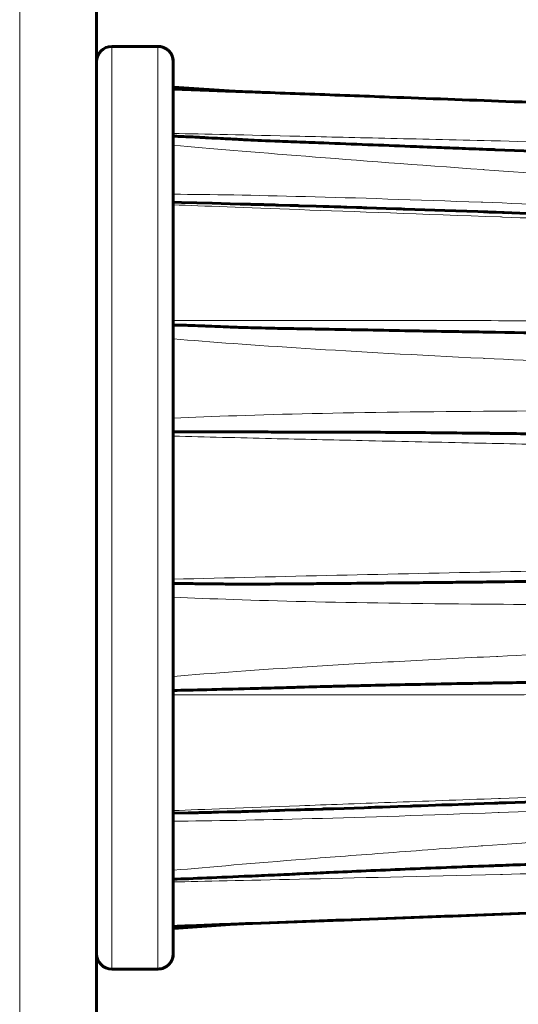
# Model space of a CAD drawing. Header units: millimetres. Extents: x 0 to 420, y 0 to 594.
# Tile 18 of 34: x 375.61 to 382.1, y 220.69 to 233.49. Entities that reach past the tile are written whole.
import ezdxf

# ---------------------------------------------------------------- set-up
doc = ezdxf.new("R2010")
doc.units = ezdxf.units.MM
doc.linetypes.add('K5LT_BASIC', pattern=[0])
doc.linetypes.add('K5LT_THIN', pattern=[0])
doc.layers.add('Системный слой', color=7, linetype='Continuous')
doc.styles.add('KDIMTEXTSTYLE', font='GOST_AU.SHX', dxfattribs={"width": 0.96, "oblique": 15, "height": 5})
doc.dimstyles.new('KDIMSTYLE (1.00)', dxfattribs={"dimtxt": 5, "dimasz": 1, "dimexe": 2, "dimexo": 0, "dimgap": 1, "dimtad": 1, "dimtxsty": 'KDIMTEXTSTYLE', "dimsah": 1, "dimcen": 0, "dimdle": 1, "dimadec": 0, "dimazin": 0, "dimtfac": 0.667, "dimtmove": 0, "dimatfit": 3, "dimfxl": 1, "dimtvp": 1, "dimtolj": 1, "dimtzin": 0, "dimarcsym": 0})

# ---------------------------------------------------------------- blocks, each defined once
blk = doc.blocks.new('U85')
at = {"layer": 'Системный слой', "color": 150, "linetype": 'K5LT_BASIC', "lineweight": 60, "true_color": 0x0080ff}
for p, q in [((383.555, 221.92), (386.129, 222.015)), ((378.406, 221.73), (380.981, 221.825)), ((380.981, 221.825), (383.555, 221.92))]:
    blk.add_line(p, q, dxfattribs=at)
blk = doc.blocks.new('U99')
at = {"layer": 'Системный слой', "color": 150, "linetype": 'K5LT_BASIC', "lineweight": 60, "true_color": 0x0080ff}
for p, q in [((377.718, 231.116), (377.613, 231.119)), ((378.117, 231.105), (377.718, 231.116)), ((378.354, 231.099), (378.117, 231.105)), ((378.481, 231.095), (378.354, 231.099)), ((378.547, 231.093), (378.481, 231.095)), ((378.581, 231.093), (378.547, 231.093)), ((378.598, 231.092), (378.581, 231.093)), ((378.607, 231.092), (378.598, 231.092)), ((378.611, 231.092), (378.607, 231.092)), ((378.613, 231.092), (378.611, 231.092)), ((378.618, 231.092), (378.613, 231.092)), ((378.622, 231.091), (378.618, 231.092)), ((378.625, 231.091), (378.622, 231.091)), ((378.627, 231.091), (378.625, 231.091)), ((378.628, 231.091), (378.627, 231.091)), ((378.629, 231.091), (378.628, 231.091)), ((378.63, 231.091), (378.629, 231.091)), ((378.631, 231.091), (378.63, 231.091)), ((378.632, 231.091), (378.631, 231.091)), ((378.633, 231.091), (378.632, 231.091)), ((378.637, 231.091), (378.633, 231.091)), ((378.639, 231.091), (378.637, 231.091)), ((378.684, 231.09), (378.639, 231.091)), ((378.744, 231.088), (378.684, 231.09)), ((378.774, 231.087), (378.744, 231.088)), ((378.789, 231.087), (378.774, 231.087)), ((378.796, 231.086), (378.789, 231.087)), ((378.799, 231.086), (378.796, 231.086)), ((378.803, 231.086), (378.799, 231.086)), ((378.891, 231.084), (378.803, 231.086)), ((378.933, 231.083), (378.891, 231.084)), ((378.953, 231.082), (378.933, 231.083)), ((378.964, 231.082), (378.953, 231.082)), ((378.969, 231.082), (378.964, 231.082)), ((378.982, 231.081), (378.969, 231.082)), ((379.131, 231.077), (378.982, 231.081)), ((379.2, 231.075), (379.131, 231.077)), ((379.232, 231.074), (379.2, 231.075)), ((379.248, 231.073), (379.232, 231.074)), ((379.256, 231.073), (379.248, 231.073)), ((379.473, 231.067), (379.256, 231.073)), ((379.562, 231.064), (379.473, 231.067)), ((379.6, 231.063), (379.562, 231.064)), ((379.618, 231.062), (379.6, 231.063)), ((379.626, 231.062), (379.618, 231.062)), ((379.63, 231.062), (379.626, 231.062)), ((379.632, 231.062), (379.63, 231.062)), ((379.633, 231.062), (379.632, 231.062)), ((379.634, 231.062), (379.633, 231.062)), ((379.635, 231.062), (379.634, 231.062)), ((379.636, 231.062), (379.635, 231.062)), ((379.637, 231.062), (379.636, 231.062)), ((379.638, 231.062), (379.637, 231.062)), ((379.639, 231.061), (379.638, 231.062)), ((379.638, 231.062), (379.638, 231.062)), ((379.64, 231.061), (379.639, 231.061)), ((379.639, 231.061), (379.639, 231.061)), ((379.641, 231.061), (379.64, 231.061)), ((379.705, 231.059), (379.641, 231.061)), ((379.791, 231.057), (379.705, 231.059)), ((379.834, 231.055), (379.791, 231.057)), ((379.855, 231.055), (379.834, 231.055)), ((379.866, 231.054), (379.855, 231.055)), ((379.872, 231.054), (379.866, 231.054)), ((379.997, 231.05), (379.872, 231.054)), ((380.061, 231.048), (379.997, 231.05)), ((380.094, 231.047), (380.061, 231.048)), ((380.11, 231.046), (380.094, 231.047)), ((380.118, 231.046), (380.11, 231.046)), ((380.131, 231.046), (380.118, 231.046)), ((380.384, 231.037), (380.131, 231.046)), ((380.512, 231.033), (380.384, 231.037)), ((380.577, 231.031), (380.512, 231.033)), ((380.61, 231.03), (380.577, 231.031)), ((380.626, 231.029), (380.61, 231.03)), ((381.145, 231.012), (380.626, 231.029)), ((381.432, 231.001), (381.145, 231.012)), ((381.578, 230.996), (381.432, 231.001)), ((381.652, 230.994), (381.578, 230.996)), ((381.688, 230.992), (381.652, 230.994)), ((381.707, 230.992), (381.688, 230.992)), ((381.716, 230.991), (381.707, 230.992)), ((381.721, 230.991), (381.716, 230.991)), ((381.723, 230.991), (381.721, 230.991)), ((381.724, 230.991), (381.723, 230.991)), ((381.725, 230.991), (381.724, 230.991)), ((381.726, 230.991), (381.725, 230.991)), ((381.725, 230.991), (381.725, 230.991)), ((381.734, 230.991), (381.726, 230.991)), ((381.726, 230.991), (381.726, 230.991)), ((381.726, 230.991), (381.726, 230.991)), ((381.726, 230.991), (381.726, 230.991)), ((381.726, 230.991), (381.726, 230.991)), ((381.726, 230.991), (381.726, 230.991)), ((381.726, 230.991), (381.726, 230.991)), ((381.746, 230.99), (381.734, 230.991)), ((381.753, 230.99), (381.746, 230.99)), ((381.756, 230.99), (381.753, 230.99)), ((381.758, 230.99), (381.756, 230.99)), ((381.759, 230.99), (381.758, 230.99)), ((381.817, 230.988), (381.759, 230.99)), ((381.975, 230.982), (381.817, 230.988))]:
    blk.add_line(p, q, dxfattribs=at)
blk = doc.blocks.new('U123')
at = {"layer": 'Системный слой', "color": 150, "linetype": 'K5LT_BASIC', "lineweight": 60, "true_color": 0x0080ff}
for p, q in [((378.753, 223.2), (378.937, 223.206)), ((378.937, 223.206), (378.945, 223.206)), ((378.945, 223.206), (378.961, 223.207)), ((378.961, 223.207), (378.993, 223.208)), ((378.993, 223.208), (379.062, 223.21)), ((379.062, 223.21), (379.21, 223.215)), ((379.21, 223.215), (379.224, 223.215)), ((379.224, 223.215), (379.23, 223.215)), ((379.23, 223.215), (379.243, 223.216)), ((379.243, 223.216), (379.27, 223.217)), ((379.27, 223.217), (379.323, 223.219)), ((379.323, 223.219), (379.436, 223.222)), ((379.436, 223.222), (379.547, 223.226)), ((379.547, 223.226), (379.551, 223.226)), ((379.551, 223.226), (379.554, 223.226)), ((379.554, 223.226), (379.555, 223.226)), ((379.555, 223.226), (379.556, 223.226)), ((379.556, 223.226), (379.556, 223.226)), ((379.556, 223.226), (379.557, 223.226)), ((379.557, 223.226), (379.558, 223.226)), ((379.558, 223.226), (379.56, 223.226)), ((379.56, 223.226), (379.562, 223.226)), ((379.562, 223.226), (379.565, 223.227)), ((379.565, 223.227), (379.569, 223.227)), ((379.569, 223.227), (379.575, 223.227)), ((379.575, 223.227), (379.579, 223.227)), ((379.579, 223.227), (379.587, 223.227)), ((379.587, 223.227), (379.604, 223.228)), ((379.604, 223.228), (379.637, 223.229)), ((379.637, 223.229), (379.703, 223.231)), ((379.703, 223.231), (379.835, 223.235)), ((379.835, 223.235), (380.097, 223.244)), ((380.097, 223.244), (380.149, 223.246)), ((380.149, 223.246), (380.161, 223.246)), ((380.161, 223.246), (380.186, 223.247)), ((380.186, 223.247), (380.236, 223.249)), ((380.236, 223.249), (380.335, 223.252)), ((380.335, 223.252), (380.534, 223.259)), ((380.534, 223.259), (380.697, 223.264)), ((380.697, 223.264), (380.699, 223.265)), ((380.699, 223.265), (380.699, 223.265)), ((380.699, 223.265), (380.7, 223.265)), ((380.7, 223.265), (380.701, 223.265)), ((380.701, 223.265), (380.701, 223.265)), ((380.701, 223.265), (380.702, 223.265)), ((380.702, 223.265), (380.703, 223.265)), ((380.703, 223.265), (380.704, 223.265)), ((380.704, 223.265), (380.705, 223.265)), ((380.705, 223.265), (380.706, 223.265)), ((380.706, 223.265), (380.707, 223.265)), ((380.707, 223.265), (380.709, 223.265)), ((380.709, 223.265), (380.712, 223.265)), ((380.712, 223.265), (380.719, 223.265)), ((380.719, 223.265), (380.733, 223.266)), ((380.733, 223.266), (380.765, 223.267)), ((380.765, 223.267), (380.838, 223.269)), ((380.838, 223.269), (381.027, 223.276)), ((381.027, 223.276), (381.106, 223.279)), ((381.106, 223.279), (381.114, 223.279)), ((381.114, 223.279), (381.131, 223.279)), ((381.131, 223.279), (381.167, 223.281)), ((381.167, 223.281), (381.241, 223.283)), ((381.241, 223.283), (381.403, 223.289)), ((381.403, 223.289), (381.42, 223.289)), ((381.42, 223.289), (381.427, 223.29)), ((381.427, 223.29), (381.441, 223.29)), ((381.441, 223.29), (381.471, 223.291)), ((381.471, 223.291), (381.531, 223.293)), ((381.531, 223.293), (381.658, 223.298)), ((381.658, 223.298), (381.793, 223.303)), ((381.793, 223.303), (381.795, 223.303)), ((381.795, 223.303), (381.796, 223.303)), ((381.796, 223.303), (381.797, 223.303)), ((381.797, 223.303), (381.798, 223.303)), ((381.798, 223.303), (381.799, 223.303)), ((381.799, 223.303), (381.8, 223.303)), ((381.8, 223.303), (381.801, 223.303)), ((381.801, 223.303), (381.803, 223.303)), ((381.803, 223.303), (381.805, 223.303)), ((381.805, 223.303), (381.807, 223.303)), ((381.807, 223.303), (381.809, 223.303)), ((381.809, 223.303), (381.812, 223.303)), ((381.812, 223.303), (381.819, 223.303)), ((381.819, 223.303), (381.831, 223.304)), ((381.831, 223.304), (381.857, 223.305)), ((381.857, 223.305), (381.909, 223.307)), ((381.909, 223.307), (381.937, 223.308)), ((381.937, 223.308), (381.942, 223.308)), ((377.613, 223.172), (377.807, 223.177)), ((377.807, 223.177), (377.811, 223.177)), ((377.811, 223.177), (377.818, 223.177)), ((377.818, 223.177), (377.832, 223.177)), ((377.832, 223.177), (377.862, 223.178)), ((377.862, 223.178), (377.925, 223.179)), ((377.925, 223.179), (377.931, 223.179)), ((377.931, 223.179), (377.933, 223.179)), ((377.933, 223.179), (377.937, 223.179)), ((377.937, 223.179), (377.946, 223.18)), ((377.946, 223.18), (377.964, 223.18)), ((377.964, 223.18), (377.999, 223.181)), ((377.999, 223.181), (378.001, 223.181)), ((378.001, 223.181), (378.004, 223.181)), ((378.004, 223.181), (378.01, 223.181)), ((378.01, 223.181), (378.012, 223.181)), ((378.012, 223.181), (378.014, 223.181)), ((378.014, 223.181), (378.015, 223.181)), ((378.015, 223.181), (378.017, 223.181)), ((378.017, 223.181), (378.019, 223.181)), ((378.019, 223.181), (378.023, 223.181)), ((378.023, 223.181), (378.028, 223.181)), ((378.028, 223.181), (378.036, 223.182)), ((378.036, 223.182), (378.049, 223.182)), ((378.049, 223.182), (378.068, 223.182)), ((378.068, 223.182), (378.075, 223.183)), ((378.075, 223.183), (378.08, 223.183)), ((378.08, 223.183), (378.088, 223.183)), ((378.088, 223.183), (378.105, 223.183)), ((378.105, 223.183), (378.137, 223.184)), ((378.137, 223.184), (378.2, 223.185)), ((378.2, 223.185), (378.313, 223.188)), ((378.313, 223.188), (378.356, 223.189)), ((378.356, 223.189), (378.36, 223.189)), ((378.36, 223.189), (378.368, 223.189)), ((378.368, 223.189), (378.382, 223.19)), ((378.382, 223.19), (378.41, 223.19)), ((378.41, 223.19), (378.462, 223.192)), ((378.462, 223.192), (378.464, 223.192)), ((378.464, 223.192), (378.466, 223.192)), ((378.466, 223.192), (378.469, 223.192)), ((378.469, 223.192), (378.475, 223.192)), ((378.475, 223.192), (378.488, 223.192)), ((378.488, 223.192), (378.51, 223.193)), ((378.51, 223.193), (378.511, 223.193)), ((378.511, 223.193), (378.513, 223.193)), ((378.513, 223.193), (378.516, 223.193)), ((378.516, 223.193), (378.517, 223.193)), ((378.517, 223.193), (378.518, 223.193)), ((378.518, 223.193), (378.519, 223.193)), ((378.519, 223.193), (378.52, 223.193)), ((378.52, 223.193), (378.522, 223.193)), ((378.522, 223.193), (378.524, 223.193)), ((378.524, 223.193), (378.528, 223.194)), ((378.528, 223.194), (378.534, 223.194)), ((378.534, 223.194), (378.542, 223.194)), ((378.542, 223.194), (378.553, 223.194)), ((378.553, 223.194), (378.555, 223.194)), ((378.555, 223.194), (378.56, 223.194)), ((378.56, 223.194), (378.57, 223.195)), ((378.57, 223.195), (378.592, 223.195)), ((378.592, 223.195), (378.64, 223.197)), ((378.64, 223.197), (378.753, 223.2))]:
    blk.add_line(p, q, dxfattribs=at)
blk = doc.blocks.new('U129')
at = {"layer": 'Системный слой', "color": 7, "linetype": 'K5LT_THIN', "lineweight": 18}
for p in [(377.412, 227.145), (377.412, 233.145)]:
    blk.add_line(p, (377.412, 233.145), dxfattribs=at)
blk = doc.blocks.new('U133')
at = {"layer": 'Системный слой', "color": 7, "linetype": 'K5LT_THIN', "lineweight": 18}
for p, q in [((376.812, 233.145), (376.812, 233.145)), ((376.812, 221.145), (376.812, 227.145))]:
    blk.add_line(p, q, dxfattribs=at)
blk = doc.blocks.new('KDIMARROW_01')
at = {"layer": 'Системный слой'}
blk.add_hatch(color=0, dxfattribs=at).paths.add_polyline_path([(-5, -0.658), (0, 0), (-5, 0.658), (-4.5, 0)])
at = {"layer": 'Системный слой', "color": 0, "linetype": 'K5LT_THIN', "lineweight": 18}
for p, q in [((-4.5, 0), (-5, 0.658)), ((-5, 0.658), (0, 0)), ((0, 0), (-5, -0.658)), ((-5, -0.658), (-4.5, 0)), ((0, 0), (-1, 0))]:
    blk.add_line(p, q, dxfattribs=at)

msp = doc.modelspace()

# ---------------------------------------------------------------- linework, layer by layer
at = {"layer": 'Системный слой', "color": 150, "linetype": 'K5LT_BASIC', "lineweight": 60, "true_color": 0x0080ff}
for p, q in [((376.612, 195.492), (376.612, 265.254)), ((377.412, 233.145), (376.812, 233.145)), ((377.412, 233.145), (377.412, 233.145)), ((377.612, 221.345), (377.612, 232.945)), ((377.612, 232.945), (377.612, 232.945)), ((377.617, 232.616), (377.615, 232.59)), ((377.617, 232.616), (378.406, 232.561)), ((386.225, 223.459), (381.937, 223.308)), ((381.941, 223.308), (381.947, 223.308)), ((377.617, 221.674), (378.411, 221.73)), ((377.612, 221.345), (377.612, 221.345)), ((377.412, 221.145), (376.812, 221.145))]:
    msp.add_line(p, q, dxfattribs=at)
at = {"layer": 'Системный слой', "color": 7, "linetype": 'K5LT_THIN', "lineweight": 18}
for p, q in [((375.612, 197.728), (375.612, 265.155)), ((376.812, 227.145), (376.812, 233.145)), ((377.412, 221.145), (377.412, 227.145)), ((377.412, 221.145), (377.412, 221.145))]:
    msp.add_line(p, q, dxfattribs=at)
at = {"layer": 'Системный слой', "color": 150, "linetype": 'K5LT_BASIC', "lineweight": 60, "true_color": 0x0080ff}
for centre, start, end in [((376.812, 232.945), 90, 180), ((376.812, 221.345), 180, 270), ((377.412, 221.345), 270, 0.0107)]:
    msp.add_arc(centre, 0.2, start, end, dxfattribs=at)
for centre, major_axis, start_param, end_param in [((377.412, 232.945), (-0.2, 0), 3.141593, 4.712389), ((377.412, 221.345), (0.2, 0), 4.712389, 6.283185)]:
    msp.add_ellipse(centre, major_axis=major_axis, ratio=0.999974, start_param=start_param, end_param=end_param, dxfattribs=at)
msp.add_rational_spline([(377.412, 233.145), (377.529, 233.145), (377.612, 233.063), (377.612, 232.945)], [0.996984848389, 0.801376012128, 0.800041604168, 0.99298162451], degree=3, dxfattribs=at)
at = {"layer": 'Системный слой', "color": 7, "linetype": 'K5LT_THIN', "lineweight": 18}
for points, knots in [([(386.129, 232.273), (385.963, 232.279), (385.525, 232.295), (384.461, 232.334), (383.622, 232.365), (382.515, 232.406), (381.89, 232.429), (381.878, 232.43), (379.803, 232.507), (378.383, 232.559), (377.612, 232.588)], [0, 0, 0, 0, 0.25, 0.25, 0.375, 0.498047, 0.498047, 0.5, 0.5, 1, 1, 1, 1]), ([(377.612, 232.013), (378.002, 232.005), (378.552, 231.993), (379.616, 231.968), (380.4, 231.95), (381.341, 231.928), (381.854, 231.915), (381.861, 231.915), (384.327, 231.856), (385.747, 231.821), (386.129, 231.812)], [0, 0, 0, 0, 0.25, 0.25, 0.375, 0.498047, 0.498047, 0.5, 0.5, 1, 1, 1, 1]), ([(386.146, 231.238), (385.312, 231.292), (383.734, 231.396), (382.324, 231.494), (381.658, 231.542), (381.655, 231.542), (379.91, 231.668), (378.565, 231.774), (377.614, 231.861)], [0, 0, 0, 0, 0.25, 0.498047, 0.498047, 0.5, 0.5, 1, 1, 1, 1]), ([(377.614, 231.222), (378.089, 231.22), (379.231, 231.199), (380.762, 231.15), (381.628, 231.118), (381.637, 231.118), (382.974, 231.069), (384.475, 231.005), (386.146, 230.925)], [0, 0, 0, 0, 0.25, 0.498047, 0.498047, 0.5, 0.5, 1, 1, 1, 1]), ([(386.129, 230.775), (385.962, 230.781), (385.524, 230.797), (384.459, 230.835), (383.62, 230.865), (382.514, 230.904), (381.89, 230.926), (381.878, 230.927), (379.803, 231.001), (378.384, 231.054), (377.612, 231.085)], [0, 0, 0, 0, 0.25, 0.25, 0.375, 0.498047, 0.498047, 0.5, 0.5, 1, 1, 1, 1]), ([(377.612, 229.579), (377.994, 229.58), (378.54, 229.581), (379.605, 229.581), (380.39, 229.581), (381.337, 229.579), (381.854, 229.578), (381.861, 229.578), (384.328, 229.574), (385.747, 229.57), (386.129, 229.569)], [0, 0, 0, 0, 0.25, 0.25, 0.375, 0.498047, 0.498047, 0.5, 0.5, 1, 1, 1, 1]), ([(386.146, 228.902), (385.312, 228.931), (383.734, 228.991), (382.324, 229.055), (381.658, 229.088), (381.655, 229.088), (379.91, 229.174), (378.565, 229.259), (377.614, 229.342)], [0, 0, 0, 0, 0.25, 0.498047, 0.498047, 0.5, 0.5, 1, 1, 1, 1]), ([(377.614, 228.308), (378.114, 228.333), (379.314, 228.374), (380.919, 228.395), (381.825, 228.401), (381.834, 228.401), (383.146, 228.41), (384.582, 228.408), (386.146, 228.396)], [0, 0, 0, 0, 0.25, 0.498047, 0.498047, 0.5, 0.5, 1, 1, 1, 1]), ([(377.612, 228.077), (378.038, 228.066), (378.858, 228.045), (380.138, 228.017), (381.404, 227.989), (382.829, 227.96), (384.388, 227.928), (385.535, 227.904), (386.129, 227.892)], [0, 0, 0, 0, 1.352223, 2.597629, 4.060245, 5.362685, 7.117279, 9, 9, 9, 9]), ([(386.129, 226.4), (384.71, 226.371), (383.29, 226.342), (380.451, 226.282), (379.031, 226.253), (377.612, 226.215)], [0, 0, 0, 0, 0.5, 0.5, 1, 1, 1, 1]), ([(386.146, 225.895), (385.312, 225.889), (383.734, 225.882), (382.324, 225.886), (381.658, 225.891), (381.655, 225.891), (379.91, 225.905), (378.565, 225.936), (377.614, 225.983)], [0, 0, 0, 0, 0.25, 0.498047, 0.498047, 0.5, 0.5, 1, 1, 1, 1]), ([(377.614, 224.95), (378.114, 224.994), (378.716, 225.037), (379.773, 225.103), (380.522, 225.147), (381.372, 225.19), (381.825, 225.212), (381.834, 225.212), (383.146, 225.276), (384.582, 225.335), (386.146, 225.389)], [0, 0, 0, 0, 0.25, 0.25, 0.375, 0.498047, 0.498047, 0.5, 0.5, 1, 1, 1, 1]), ([(386.129, 224.723), (385.963, 224.722), (385.525, 224.721), (384.461, 224.719), (384.038, 224.718), (383.301, 224.716), (382.785, 224.715), (382.202, 224.714), (381.89, 224.713), (381.878, 224.713), (379.801, 224.709), (378.382, 224.71), (377.612, 224.713)], [0, 0, 0, 0, 0.25, 0.25, 0.375, 0.375, 0.4375, 0.498047, 0.498047, 0.5, 0.5, 1, 1, 1, 1]), ([(377.612, 223.206), (377.998, 223.222), (378.546, 223.243), (379.611, 223.282), (380.395, 223.311), (381.339, 223.345), (381.854, 223.364), (381.861, 223.364), (384.33, 223.452), (385.75, 223.502), (386.129, 223.516)], [0, 0, 0, 0, 0.25, 0.25, 0.375, 0.498047, 0.498047, 0.5, 0.5, 1, 1, 1, 1]), ([(386.146, 223.366), (385.364, 223.329), (383.87, 223.261), (382.504, 223.206), (381.851, 223.181), (381.848, 223.181), (380.023, 223.113), (378.614, 223.075), (377.614, 223.069)], [0, 0, 0, 0, 0.25, 0.498047, 0.498047, 0.5, 0.5, 1, 1, 1, 1]), ([(377.614, 222.43), (378.089, 222.473), (378.662, 222.522), (379.669, 222.601), (380.384, 222.656), (381.195, 222.716), (381.628, 222.747), (381.637, 222.748), (382.974, 222.844), (384.475, 222.946), (386.146, 223.053)], [0, 0, 0, 0, 0.25, 0.25, 0.375, 0.498047, 0.498047, 0.5, 0.5, 1, 1, 1, 1]), ([(386.129, 222.479), (385.962, 222.475), (385.524, 222.464), (384.459, 222.438), (383.62, 222.418), (382.514, 222.391), (381.89, 222.376), (381.878, 222.376), (379.802, 222.326), (378.382, 222.294), (377.612, 222.278)], [0, 0, 0, 0, 0.25, 0.25, 0.375, 0.498047, 0.498047, 0.5, 0.5, 1, 1, 1, 1]), ([(377.612, 221.702), (378.003, 221.717), (379.1, 221.758), (380.828, 221.822), (381.854, 221.86), (381.861, 221.86), (384.33, 221.951), (385.749, 222.004), (386.129, 222.018)], [0, 0, 0, 0, 0.25, 0.498047, 0.498047, 0.5, 0.5, 1, 1, 1, 1])]:
    msp.add_open_spline(points, degree=3, knots=knots, dxfattribs=at)
at = {"layer": 'Системный слой', "color": 150, "linetype": 'K5LT_BASIC', "lineweight": 60, "true_color": 0x0080ff}
for points, knots in [([(377.613, 232.59), (377.676, 232.588), (377.74, 232.586), (377.908, 232.579), (378.012, 232.576), (378.161, 232.57), (378.206, 232.568), (378.271, 232.566), (378.29, 232.565), (378.318, 232.564), (378.326, 232.564), (378.338, 232.563), (378.342, 232.563), (378.349, 232.563), (378.352, 232.563), (378.359, 232.563), (378.362, 232.562), (378.37, 232.562), (378.376, 232.562), (378.39, 232.561), (378.398, 232.561), (378.409, 232.561), (378.412, 232.561), (378.436, 232.56), (378.458, 232.559), (378.524, 232.556), (378.567, 232.555), (378.698, 232.55), (378.785, 232.547), (379.045, 232.537), (379.218, 232.531), (379.736, 232.512), (380.081, 232.499), (380.931, 232.467), (381.437, 232.449), (382.51, 232.409), (383.078, 232.388), (384.214, 232.346), (384.781, 232.325), (385.609, 232.295), (385.869, 232.285), (386.129, 232.276)], [0.00105, 0.00105, 0.00105, 0.00105, 0.69479, 0.69479, 1.835616, 1.835616, 2.326473, 2.326473, 2.537672, 2.537672, 2.628543, 2.628543, 2.667642, 2.667642, 2.706741, 2.706741, 2.738889, 2.738889, 2.799709, 2.799709, 2.890535, 2.890535, 2.919612, 2.919612, 3.158549, 3.158549, 3.634685, 3.634685, 4.583481, 4.583481, 6.474124, 6.474124, 10.241507, 10.241507, 15.759725, 15.759725, 21.959725, 21.959725, 28.159725, 28.159725, 30.999346, 30.999346, 30.999346, 30.999346]), ([(377.613, 231.978), (377.665, 231.976), (377.73, 231.973), (377.844, 231.968), (377.906, 231.965), (377.975, 231.961), (378.022, 231.959), (378.045, 231.957), (378.181, 231.95), (378.275, 231.945), (378.395, 231.939), (378.449, 231.936), (378.495, 231.933), (378.524, 231.932), (378.54, 231.931), (378.636, 231.926), (378.764, 231.921), (379.019, 231.91), (379.204, 231.903), (379.429, 231.894), (379.555, 231.89), (379.565, 231.889), (379.763, 231.882), (380.141, 231.867), (380.513, 231.852), (380.7, 231.845), (380.704, 231.844), (380.787, 231.841), (380.92, 231.836), (381.195, 231.825), (381.4, 231.817), (381.655, 231.808), (381.797, 231.802), (381.803, 231.802), (383.117, 231.752), (384.557, 231.698), (386.127, 231.641)], [0, 0, 0, 0, 0.03125, 0.03125, 0.046875, 0.054687, 0.054687, 0.0625, 0.0625, 0.09375, 0.09375, 0.109375, 0.117187, 0.117187, 0.125, 0.125, 0.1875, 0.1875, 0.21875, 0.248047, 0.248047, 0.25, 0.25, 0.3125, 0.374023, 0.374023, 0.375, 0.375, 0.4375, 0.4375, 0.46875, 0.499023, 0.499023, 0.5, 0.5, 1, 1, 1, 1]), ([(381.817, 230.988), (382.361, 230.969), (382.905, 230.949), (384.017, 230.91), (384.585, 230.89), (385.478, 230.859), (385.803, 230.848), (386.128, 230.836)], [15.304059, 15.304059, 15.304059, 15.304059, 21.246562, 21.246562, 27.446562, 27.446562, 30.995836, 30.995836, 30.995836, 30.995836]), ([(377.613, 229.522), (377.665, 229.521), (377.73, 229.519), (377.844, 229.516), (377.906, 229.513), (377.975, 229.511), (378.022, 229.509), (378.045, 229.508), (378.181, 229.502), (378.275, 229.499), (378.395, 229.494), (378.449, 229.492), (378.495, 229.49), (378.524, 229.489), (378.54, 229.489), (378.636, 229.486), (378.764, 229.483), (379.019, 229.477), (379.204, 229.474), (379.429, 229.47), (379.555, 229.468), (379.565, 229.467), (379.763, 229.464), (380.141, 229.457), (380.513, 229.45), (380.7, 229.446), (380.704, 229.446), (380.787, 229.445), (380.986, 229.441), (381.4, 229.434), (381.655, 229.43), (381.797, 229.427), (381.803, 229.427), (383.117, 229.406), (384.557, 229.385), (386.127, 229.365)], [0, 0, 0, 0, 0.03125, 0.03125, 0.046875, 0.054687, 0.054687, 0.0625, 0.0625, 0.09375, 0.09375, 0.109375, 0.117187, 0.117187, 0.125, 0.125, 0.1875, 0.1875, 0.21875, 0.248047, 0.248047, 0.25, 0.25, 0.3125, 0.374023, 0.374023, 0.375, 0.375, 0.4375, 0.46875, 0.499023, 0.499023, 0.5, 0.5, 1, 1, 1, 1]), ([(386.127, 228.05), (385.86, 228.055), (385.541, 228.06), (384.889, 228.07), (384.479, 228.076), (384.017, 228.082), (383.897, 228.084), (383.895, 228.084), (383.241, 228.093), (382.736, 228.1), (382.195, 228.107), (382.05, 228.109), (381.888, 228.111), (381.798, 228.112), (381.744, 228.112), (381.726, 228.113), (381.727, 228.113), (381.345, 228.117), (380.981, 228.121), (380.458, 228.125), (380.202, 228.127), (379.876, 228.128), (379.718, 228.129), (379.639, 228.129), (379.635, 228.129), (379.553, 228.129), (379.428, 228.13), (379.173, 228.13), (379.029, 228.13), (378.811, 228.13), (378.695, 228.131), (378.631, 228.131), (378.621, 228.131), (378.193, 228.131), (377.859, 228.132), (377.613, 228.133)], [0, 0, 0, 0, 0.125, 0.125, 0.21875, 0.249023, 0.249023, 0.25, 0.25, 0.375, 0.375, 0.4375, 0.4375, 0.46875, 0.499512, 0.499512, 0.5, 0.5, 0.625, 0.625, 0.6875, 0.71875, 0.749023, 0.749023, 0.75, 0.75, 0.8125, 0.8125, 0.84375, 0.859375, 0.873047, 0.873047, 0.875, 0.875, 1, 1, 1, 1]), ([(377.613, 226.159), (377.665, 226.159), (377.73, 226.159), (377.844, 226.158), (377.906, 226.157), (377.975, 226.157), (378.022, 226.156), (378.045, 226.156), (378.181, 226.154), (378.275, 226.153), (378.395, 226.152), (378.449, 226.152), (378.495, 226.152), (378.524, 226.152), (378.54, 226.152), (378.636, 226.151), (378.764, 226.152), (379.019, 226.154), (379.186, 226.155), (379.407, 226.157), (379.523, 226.158), (379.555, 226.158), (379.565, 226.158), (379.763, 226.16), (380.049, 226.163), (380.422, 226.167), (380.607, 226.168), (380.7, 226.169), (380.704, 226.169), (380.787, 226.17), (380.919, 226.171), (381.195, 226.174), (381.4, 226.176), (381.655, 226.179), (381.797, 226.181), (381.803, 226.181), (383.116, 226.196), (384.556, 226.216), (386.127, 226.241)], [0, 0, 0, 0, 0.03125, 0.03125, 0.046875, 0.054688, 0.054688, 0.0625, 0.0625, 0.09375, 0.09375, 0.109375, 0.117188, 0.117188, 0.125, 0.125, 0.1875, 0.1875, 0.21875, 0.242188, 0.248047, 0.248047, 0.25, 0.25, 0.3125, 0.34375, 0.374023, 0.374023, 0.375, 0.375, 0.4375, 0.4375, 0.46875, 0.499023, 0.499023, 0.5, 0.5, 1, 1, 1, 1]), ([(386.127, 224.926), (385.86, 224.923), (385.541, 224.919), (384.982, 224.912), (384.585, 224.906), (384.137, 224.9), (383.897, 224.897), (383.895, 224.897), (383.24, 224.887), (382.735, 224.88), (382.194, 224.872), (382.05, 224.87), (381.888, 224.867), (381.798, 224.866), (381.744, 224.865), (381.726, 224.865), (381.727, 224.865), (381.345, 224.858), (380.798, 224.848), (380.202, 224.835), (379.876, 224.827), (379.718, 224.823), (379.639, 224.821), (379.635, 224.821), (379.553, 224.819), (379.428, 224.815), (379.173, 224.808), (379.029, 224.804), (378.811, 224.798), (378.695, 224.795), (378.631, 224.794), (378.621, 224.793), (378.193, 224.782), (377.859, 224.774), (377.613, 224.769)], [0, 0, 0, 0, 0.125, 0.125, 0.1875, 0.249023, 0.249023, 0.25, 0.25, 0.375, 0.375, 0.4375, 0.4375, 0.46875, 0.499512, 0.499512, 0.5, 0.5, 0.625, 0.6875, 0.71875, 0.749023, 0.749023, 0.75, 0.75, 0.8125, 0.8125, 0.84375, 0.859375, 0.873047, 0.873047, 0.875, 0.875, 1, 1, 1, 1]), ([(386.127, 222.65), (385.86, 222.64), (385.541, 222.629), (384.982, 222.608), (384.585, 222.594), (384.137, 222.577), (383.897, 222.568), (383.895, 222.568), (383.241, 222.544), (382.736, 222.525), (382.195, 222.505), (381.979, 222.497), (381.799, 222.49), (381.745, 222.488), (381.726, 222.488), (381.727, 222.488), (381.345, 222.473), (380.981, 222.459), (380.458, 222.437), (380.12, 222.422), (379.797, 222.408), (379.639, 222.401), (379.635, 222.401), (379.554, 222.397), (379.429, 222.391), (379.174, 222.379), (379.03, 222.373), (378.811, 222.363), (378.695, 222.358), (378.631, 222.355), (378.621, 222.355), (378.193, 222.336), (377.859, 222.322), (377.613, 222.313)], [0, 0, 0, 0, 0.125, 0.125, 0.1875, 0.249023, 0.249023, 0.25, 0.25, 0.375, 0.375, 0.4375, 0.46875, 0.499512, 0.499512, 0.5, 0.5, 0.625, 0.625, 0.6875, 0.749023, 0.749023, 0.75, 0.75, 0.8125, 0.8125, 0.84375, 0.859375, 0.873047, 0.873047, 0.875, 0.875, 1, 1, 1, 1]), ([(386.182, 222.017), (386.168, 222.017), (386.155, 222.016), (386.064, 222.013), (385.986, 222.01), (385.862, 222.005), (385.817, 222.004), (385.731, 222), (385.691, 221.999), (385.611, 221.996), (385.571, 221.994), (385.451, 221.99), (385.372, 221.987), (385.132, 221.978), (384.973, 221.972), (384.495, 221.955), (384.176, 221.943), (383.278, 221.91), (382.699, 221.888), (381.54, 221.846), (380.961, 221.824), (379.802, 221.782), (379.223, 221.76), (378.566, 221.736), (378.489, 221.733), (378.145, 221.72), (377.879, 221.71), (377.613, 221.7)], [0.438909, 0.438909, 0.438909, 0.438909, 0.586265, 0.586265, 1.446627, 1.446627, 1.951806, 1.951806, 2.393252, 2.393252, 2.834698, 2.834698, 3.716725, 3.716725, 5.479046, 5.479046, 9.000228, 9.000228, 15.400228, 15.400228, 21.800228, 21.800228, 28.200228, 28.200228, 29.056343, 29.056343, 31.998927, 31.998927, 31.998927, 31.998927])]:
    msp.add_open_spline(points, degree=3, knots=knots, dxfattribs=at)

# ---------------------------------------------------------------- block references
at = {"layer": 'Системный слой'}
for name in ['U133', 'U129', 'U99', 'U123', 'U85']:
    msp.add_blockref(name, (0, 0), dxfattribs=at)

# ---------------------------------------------------------------- dimensions: what is measured, and where the dimension line sits
at = {"layer": 'Системный слой', "color": 7}
msp.add_linear_dim(base=(376.612, 324.107), p1=(386.912, 228.383), p2=(376.612, 232.945), location=(397.468, 324.107), text='\\H5.0;\\W0.965;\\Q15;\\H5.0;\\W0.965;\\Q15;\\Q15;10', dimstyle='KDIMSTYLE (1.00)', override={"dimexo": 0, "dimblk1": 'KDIMARROW_01', "dimblk2": 'KDIMARROW_01', "dimse1": 0, "dimse2": 0, "dimclrt": 7, "dimtolj": 1}, dxfattribs=at).render()

doc.saveas('drawing.dxf')
